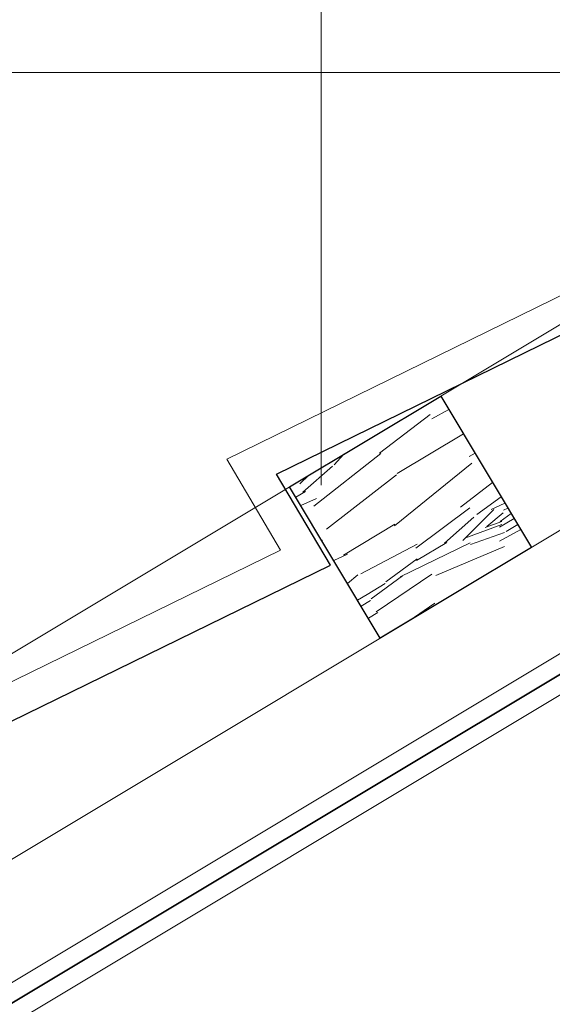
# Model space of a CAD drawing. Header units: millimetres. Extents: x -740 to 33545, y 5178 to 22494.
# Tile 191 of 250: x 9425 to 9440, y 13819 to 13847. Entities that reach past the tile are written whole.
import ezdxf
from ezdxf.lldxf.tags import DXFTag

# ---------------------------------------------------------------- set-up
doc = ezdxf.new("R2010")
doc.units = ezdxf.units.MM
doc.header["$MEASUREMENT"] = 0
for name, color, linetype, lineweight in [('A_izolacja', 252, 'Continuous', 9), ('A_l.przerywana', 252, 'ICAD_ISO03W100', 9), ('A_l.widokowa', 252, 'Continuous', 18), ('l. przekrojowa', 252, 'Continuous', 30), ('l.widokowa', 252, 'Continuous', 15), ('l.wypeĹ‚nien', 252, 'Continuous', 5), ('wymiarowanie', 252, 'Continuous', 9)]:
    doc.layers.add(name, color=color, linetype=linetype, lineweight=lineweight)
tags = doc.linetypes.add('ICAD_ISO03W100', pattern=[30, 12, -18]).pattern_tags.tags
tags[6:7] = [DXFTag(74, 4), DXFTag(75, 0), DXFTag(340, '0'), DXFTag(46, 1.0), DXFTag(50, 0.0), DXFTag(44, 0.0), DXFTag(45, 0.0)]
tags[4:5] = [DXFTag(74, 4), DXFTag(75, 0), DXFTag(340, '0'), DXFTag(46, 1.0), DXFTag(50, 0.0), DXFTag(44, 0.0), DXFTag(45, 0.0)]

msp = doc.modelspace()

# ---------------------------------------------------------------- hatches: boundary and pattern name
at = {"layer": 'l.wypeĹ‚nien'}
h = msp.add_hatch(dxfattribs=at)
h.set_pattern_fill('WOOD8', color=256, scale=9.999999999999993, angle=30.94229629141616, style=0)
h.set_pattern_definition([(20.63749629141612, (8707.352037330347, -2648.759332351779), (56.6028615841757, 22.2736658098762), [1.118029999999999, -110.68536]), (30.94229629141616, (8708.398326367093, -2648.365277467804), (3.435110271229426, 13.71860114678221), [1.099999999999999, -8.899999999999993]), (49.37719629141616, (8709.341780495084, -2647.799685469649), (12.01197791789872, 18.86033512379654), [0.94868, -30.67409]), (203.817296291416, (8709.959445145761, -2647.079622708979), (65.17972982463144, 27.41537904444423), [0.8062300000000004, -79.81635000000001]), (205.747896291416, (8709.221879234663, -2647.405193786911), (90.9102837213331, 42.84064307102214), [1.10454, -109.34907]), (224.9784962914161, (8708.227007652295, -2647.885017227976), (-20.58883636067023, -24.00207816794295), [1.236929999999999, -39.99411999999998]), (40.40459629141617, (8708.038185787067, -2648.347992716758), (37.74254931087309, 34.28557091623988), [0.60828, -60.21935000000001]), (24.60209629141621, (8708.50137967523, -2647.953719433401), (-73.75659410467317, -32.55709117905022), [0.9055400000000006, -89.64831000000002]), (216.652896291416, (8709.324714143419, -2647.576730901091), (-72.04994423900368, -54.85257296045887), [1.004990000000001, -99.49377000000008]), (199.632396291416, (8708.518446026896, -2648.176674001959), (39.44916255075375, 11.99015021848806), [0.5098999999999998, -50.48028999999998]), (25.74789629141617, (8706.631537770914, -2649.30785799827), (-90.91028372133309, -42.84064307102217), [1.10454, -109.34907]), (19.63239629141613, (8707.626409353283, -2648.828034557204), (-39.44916255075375, -11.99015021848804), [1.0198, -49.97039]), (30.94229629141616, (8708.58692983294, -2648.485397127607), (3.435110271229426, 13.71860114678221), [1.199999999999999, -8.799999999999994]), (51.49829629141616, (8709.61615251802, -2647.868387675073), (32.60082407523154, 42.86241375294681), [0.8544, -84.58564000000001]), (34.75639629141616, (8710.148048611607, -2647.199742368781), (114.9341973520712, 80.56134097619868), [1.50333, -148.82963]), (25.74789629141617, (8711.38315951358, -2646.342711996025), (-90.91028372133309, -42.84064307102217), [1.10454, -109.34907]), (30.94229629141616, (8712.378031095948, -2645.862888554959), (3.435110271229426, 13.71860114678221), [1.099999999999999, -8.899999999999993]), (36.13669629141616, (8704.744629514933, -2650.439041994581), (80.62684195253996, 59.9942725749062), [1.104539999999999, -109.34907]), (25.74789629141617, (8705.636666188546, -2649.787681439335), (-90.91028372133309, -42.84064307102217), [1.10454, -109.34907]), (30.94229629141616, (8704.641794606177, -2650.2675048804), (3.435110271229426, 13.71860114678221), [0.5999999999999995, -9.399999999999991]), (36.13669629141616, (8705.15640594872, -2649.959000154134), (80.62684195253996, 59.9942725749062), [1.104539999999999, -109.34907]), (30.94229629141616, (8706.048442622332, -2649.307639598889), (3.435110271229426, 13.71860114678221), [0.9999999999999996, -8.999999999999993]), (41.24709629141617, (8706.906128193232, -2648.793465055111), (-46.31942340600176, -39.4272893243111), [1.11803, -110.68536]), (36.13669629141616, (8707.746747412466, -2648.056335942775), (80.62684195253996, 59.9942725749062), [1.104539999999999, -109.34907]), (25.74789629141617, (8708.638784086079, -2647.40497538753), (-90.91028372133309, -42.84064307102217), [1.10454, -109.34907]), (25.74789629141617, (8709.633655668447, -2646.925151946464), (-90.91028372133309, -42.84064307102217), [1.10454, -109.34907]), (22.81219629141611, (8710.628527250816, -2646.4453285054), (-56.60287446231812, -22.2736212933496), [1.41421, -69.29646000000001]), (30.94229629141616, (8711.932121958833, -2645.89702125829), (3.435110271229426, 13.71860114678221), [1.499999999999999, -8.499999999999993]), (18.41349629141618, (8714.674094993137, -2651.248804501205), (48.02602468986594, 17.13187653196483), [0.9219500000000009, -91.27349000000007]), (25.23169629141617, (8715.548846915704, -2650.957584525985), (-82.33344863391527, -37.69883899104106), [1.004990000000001, -99.49377000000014]), (39.07239629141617, (8714.674094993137, -2651.248804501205), (46.31939021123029, 39.42732166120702), [0.70711, -70.00357000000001]), (40.40459629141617, (8715.223057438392, -2650.803113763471), (37.74254931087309, 34.28557091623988), [1.21655, -59.61107000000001]), (30.94229629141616, (8707.57258950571, -2655.156312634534), (3.435110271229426, 13.71860114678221), [1.199999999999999, -8.799999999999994]), (21.47999629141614, (8708.601812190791, -2654.539303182), (-48.02602105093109, -17.13189141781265), [0.60828, -60.21935]), (232.743696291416, (8709.16784098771, -2654.316567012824), (20.58882449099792, 24.00209265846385), [0.53852, -53.31313]), (223.936896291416, (8708.841833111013, -2654.745191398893), (66.90822954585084, 63.42940352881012), [1.33417, -132.08247]), (23.81729629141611, (8715.617549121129, -2650.68321250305), (-65.17972982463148, -27.41537904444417), [0.8062300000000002, -79.81635000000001]), (38.06729629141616, (8715.617549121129, -2650.68321250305), (54.8962566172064, 44.56906099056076), [0.8062300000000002, -79.81635000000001]), (30.94229629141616, (8707.675424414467, -2655.327849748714), (3.435110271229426, 13.71860114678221), [0.7999999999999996, -9.199999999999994]), (224.9784962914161, (8708.361572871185, -2654.916510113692), (-20.58883636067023, -24.00207816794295), [0.8246199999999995, -40.40643999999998]), (27.57579629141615, (8709.408080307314, -2653.939360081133), (-142.3714873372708, -73.69097377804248), [1.702939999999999, -168.5909299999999]), (28.65169629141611, (8710.917563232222, -2653.151031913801), (-210.9862617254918, -114.8250718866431), [2.502000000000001, -247.6979200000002]), (34.12209629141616, (8713.11319461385, -2651.951364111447), (140.6648519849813, 95.98645390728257), [1.80278, -178.47479]), (40.40459629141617, (8714.605611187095, -2650.940081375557), (37.74254931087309, 34.28557091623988), [1.82483, -59.00280000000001]), (41.24709629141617, (8708.03534659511, -2655.928229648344), (-46.31942340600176, -39.4272893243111), [1.11803, -110.68536]), (46.88769629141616, (8708.875965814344, -2655.191100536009), (-29.16567905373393, -29.14383716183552), [1.456019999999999, -71.34507999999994]), (30.94229629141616, (8709.871055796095, -2654.12818194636), (3.435110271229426, 13.71860114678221), [1.299999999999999, -8.699999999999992]), (22.81219629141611, (8710.986047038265, -2653.459755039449), (-56.60287446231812, -22.2736212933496), [1.41421, -69.29646000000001]), (34.51859629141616, (8712.289641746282, -2652.91144779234), (123.5111435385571, 85.70296102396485), [1.60312, -158.70907]), (22.19609629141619, (8713.610521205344, -2652.002999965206), (65.17975128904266, 27.41532294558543), [1.31529, -130.21417]), (16.90609629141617, (8714.828347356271, -2651.506110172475), (-30.87230725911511, -6.848400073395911), [1.236930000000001, -39.99412000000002]), (30.94229629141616, (8716.011822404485, -2651.146406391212), (3.435110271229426, 13.71860114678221), [0.6999999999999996, -9.299999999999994]), (205.747896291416, (8709.408080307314, -2653.939360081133), (90.9102837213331, 42.84064307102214), [2.209070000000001, -108.24454]), (26.17869629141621, (8707.212667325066, -2654.555932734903), (-99.48712281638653, -47.98242159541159), [2.40832, -118.00763]), (30.94229629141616, (8709.373947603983, -2653.493450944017), (3.435110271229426, 13.71860114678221), [2.299999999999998, -7.699999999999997]), (35.02789629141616, (8711.346624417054, -2652.310849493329), (106.3573999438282, 75.41951399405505), [2.807130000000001, -137.5495500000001]), (30.94229629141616, (8713.645309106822, -2650.699623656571), (3.435110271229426, 13.71860114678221), [2.499999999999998, -7.499999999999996]), (38.06729629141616, (8708.292433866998, -2656.357072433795), (54.8962566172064, 44.56906099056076), [2.418680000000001, -78.20390000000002]), (37.28249629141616, (8710.196626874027, -2654.865747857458), (63.47308699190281, 49.71082968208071), [1.81108, -88.74277000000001]), (28.45269629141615, (8711.637625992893, -2653.768696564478), (-193.8326584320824, -104.5413880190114), [2.302169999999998, -227.9151199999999]), (24.42249629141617, (8713.661720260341, -2652.67186367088), (-238.4234805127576, -107.9548172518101), [3.52278, -348.75552]), (33.95509629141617, (8704.950299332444, -2650.78211622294), (149.2416363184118, 101.1283088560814), [1.902629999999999, -188.3603499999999]), (22.81219629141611, (8706.528484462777, -2649.719416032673), (-56.60287446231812, -22.2736212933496), [2.12132, -68.58936000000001]), (28.55639629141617, (8708.483876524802, -2648.89695516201), (-202.4093426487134, -109.6834398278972), [2.40208, -237.80616]), (41.56199629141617, (8710.59373934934, -2647.748704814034), (-84.0618666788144, -73.71297235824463), [1.62788, -161.16032]), (30.94229629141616, (8711.81178389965, -2646.66871987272), (3.435110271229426, 13.71860114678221), [1.999999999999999, -7.999999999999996]), (27.76249629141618, (8704.33328987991, -2649.75289353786), (-150.9482507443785, -78.83289614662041), [1.802779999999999, -178.4747899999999]), (36.95129629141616, (8705.92854136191, -2648.913147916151), (-80.62681302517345, -59.99430295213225), [1.9105, -189.13923]), (37.65209629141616, (8707.455309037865, -2647.764679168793), (-72.04999596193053, -54.85251729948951), [1.71172, -169.4607]), (25.23169629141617, (8708.81053959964, -2646.719045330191), (-82.33344863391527, -37.69883899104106), [2.009980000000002, -98.48878000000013]), (18.84749629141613, (8710.628745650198, -2645.862233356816), (-87.47521488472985, -29.12193257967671), [1.43178, -141.74643]), (40.40459629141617, (8711.983757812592, -2645.399694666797), (37.74254931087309, 34.28557091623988), [1.21655, -59.61107000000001]), (34.75639629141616, (8705.310221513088, -2651.382496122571), (114.9341973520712, 80.56134097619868), [1.50333, -148.82963]), (18.13799629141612, (8706.545332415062, -2650.525465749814), (-126.9243800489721, -41.1120491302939), [2.2561, -223.35418]), (30.94229629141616, (8708.689327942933, -2649.823124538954), (3.435110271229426, 13.71860114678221), [2.499999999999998, -7.499999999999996]), (36.38259629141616, (8710.833541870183, -2648.53768817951), (-89.20370412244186, -65.13600027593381), [2.109499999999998, -208.8407299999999]), (37.65209629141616, (8712.531846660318, -2647.286384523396), (-72.04999596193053, -54.85251729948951), [1.71172, -169.4607]), (30.94229629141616, (8703.973367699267, -2649.15251363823), (3.435110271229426, 13.71860114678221), [1.699999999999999, -8.299999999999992]), (39.07239629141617, (8705.431433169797, -2648.278416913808), (46.31939021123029, 39.42732166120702), [2.82843, -67.88225000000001]), (28.55639629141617, (8707.627282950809, -2646.49565396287), (-202.4093426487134, -109.6834398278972), [2.40208, -237.80616]), (25.4147962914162, (8709.737145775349, -2645.347403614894), (190.3974003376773, 90.82307701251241), [3.114480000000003, -308.3337500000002]), (37.78509629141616, (8708.652356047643, -2656.957452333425), (-135.523009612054, -104.5634491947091), [2.517939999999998, -249.2756299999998]), (30.94229629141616, (8710.642317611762, -2655.414710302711), (3.435110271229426, 13.71860114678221), [2.799999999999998, -7.199999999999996]), (27.29009629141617, (8713.043837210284, -2653.975021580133), (-276.1659606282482, -142.240510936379), [4.709560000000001, -466.2469100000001]), (30.94229629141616, (8706.85274514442, -2653.955552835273), (3.435110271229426, 13.71860114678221), [2.399999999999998, -7.599999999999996]), (35.70589629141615, (8708.911190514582, -2652.721533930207), (89.20371901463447, 65.13598776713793), [2.408319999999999, -118.00763]), (29.09469629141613, (8710.866800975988, -2651.31597791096), (-262.4473915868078, -145.6755583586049), [3.10161, -307.0596399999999]), (28.21599629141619, (8713.577043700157, -2649.80780538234), (-176.6788416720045, -94.25808871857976), [2.102380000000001, -208.1355800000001]), (25.74789629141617, (8706.030065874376, -2652.583255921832), (-90.91028372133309, -42.84064307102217), [2.20907, -108.24454]), (30.94229629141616, (8708.019809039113, -2651.623609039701), (3.435110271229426, 13.71860114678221), [3.199999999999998, -6.799999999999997]), (32.85149629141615, (8710.764402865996, -2649.978250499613), (243.5869371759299, 157.6876763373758), [3.00167, -297.16495]), (34.51859629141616, (8713.28604212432, -2648.34995831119), (123.5111435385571, 85.70296102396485), [1.60312, -158.70907])])
h.paths.add_polyline_path([(9439.26133507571, 13831.86607323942), (9434.972907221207, 13829.29520052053), (9432.402034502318, 13833.58362837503), (9436.69046235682, 13836.15450109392)])

# ---------------------------------------------------------------- linework, layer by layer
at = {"linetype": 'Continuous', "lineweight": 5}
msp.add_lwpolyline([(8997.476975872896, 13562.35673417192), (9445.486921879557, 13830.93454101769), (9445.486921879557, 13830.93454101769)], dxfattribs=at)
at = {"layer": 'A_izolacja'}
for points in [[(8995.420277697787, 13565.78747645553), (9445.900358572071, 13835.84610624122)], [(8996.96280132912, 13563.21441974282), (9445.900358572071, 13832.34832092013)]]:
    msp.add_lwpolyline(points, dxfattribs=at)
at = {"layer": 'A_izolacja', "linetype": 'ICAD_ISO03W100', "lineweight": 35, "ltscale": 0.2}
msp.add_lwpolyline([(8997.219888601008, 13562.78557695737), (9445.900358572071, 13831.76535669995)], dxfattribs=at)
at = {"layer": 'A_l.przerywana', "ltscale": 0.3}
msp.add_lwpolyline([(8992.8494049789, 13570.07590431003), (9441.937720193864, 13839.30018349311)], dxfattribs=at)
at = {"layer": 'A_l.widokowa', "linetype": 'Continuous'}
msp.add_lwpolyline([(9433.296223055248, 13887.23668251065), (9433.296223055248, 13833.62398319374)], dxfattribs=at)
at = {"layer": 'l. przekrojowa'}
msp.add_lwpolyline([(9432.402034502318, 13833.58362837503), (9436.690462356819, 13836.15450109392), (9439.26133507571, 13831.86607323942), (9434.972907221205, 13829.29520052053), (9432.402034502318, 13833.58362837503)], dxfattribs=at)
at = {"layer": 'l.widokowa'}
msp.add_lwpolyline([(9401.177067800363, 13813.32290740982), (9399.862525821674, 13816.01363466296), (9432.146086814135, 13831.78561456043), (9430.616146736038, 13834.36617329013), (9441.70222225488, 13839.7822226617)], dxfattribs=at)
at = {"layer": 'l.widokowa', "lineweight": 30}
msp.add_lwpolyline([(9402.075573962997, 13813.76186831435), (9401.199992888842, 13815.55408940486), (9433.559174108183, 13831.36301320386), (9432.029234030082, 13833.94357193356), (9442.141183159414, 13838.88371649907)], dxfattribs=at)
at = {"layer": 'wymiarowanie', "linetype": 'ICAD_ISO03W100', "ltscale": 0.2}
msp.add_line((9445.486921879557, 13845.3221379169), (8748.641676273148, 13845.3221379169), dxfattribs=at)

doc.saveas('drawing.dxf')
